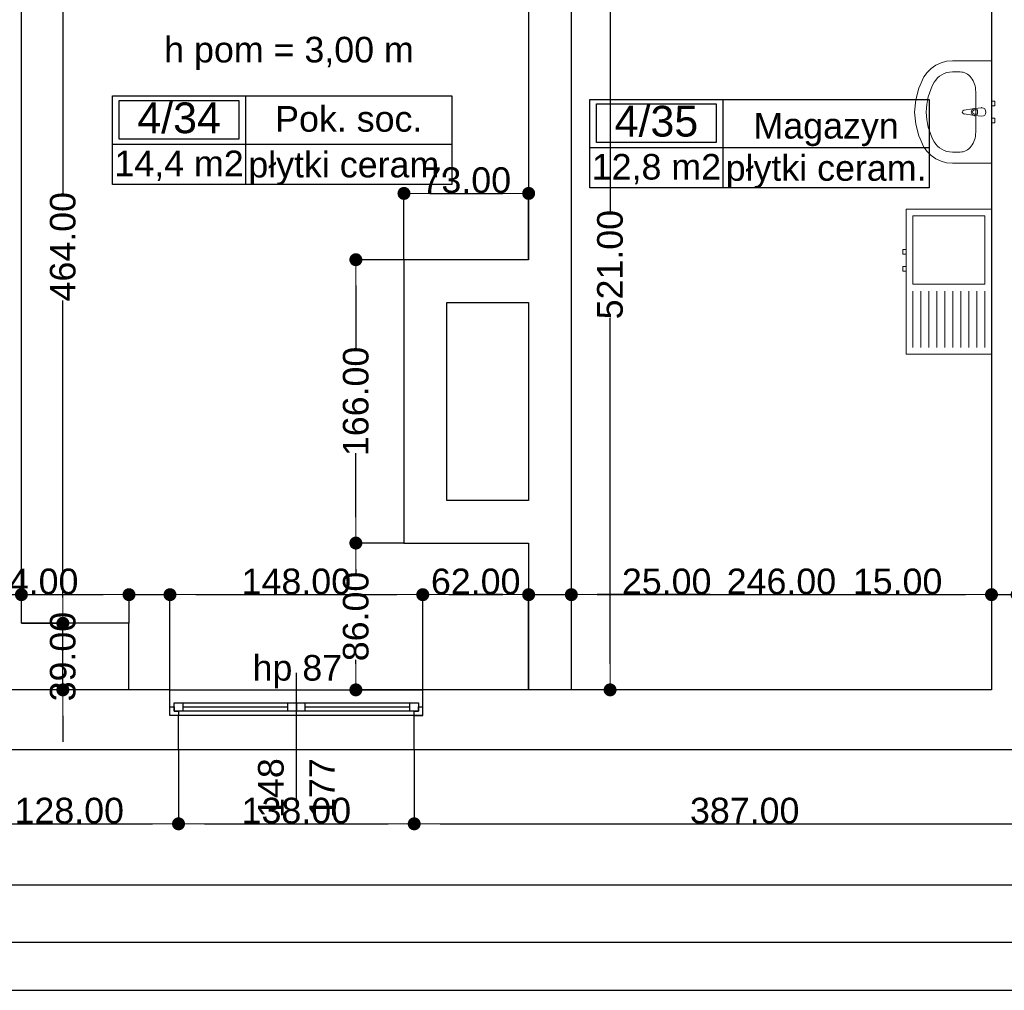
# Model space of a CAD drawing. Header units: millimetres. Extents: x -175445 to -20415, y -559200 to 231527.
# Tile 65 of 256: x -138488 to -132723, y -180731 to -175044. Entities that reach past the tile are written whole.
import ezdxf
from ezdxf.enums import TextEntityAlignment as Align

# ---------------------------------------------------------------- set-up
doc = ezdxf.new("R2010")
doc.units = ezdxf.units.MM
doc.header["$MEASUREMENT"] = 0
doc.linetypes.add('Wipeout_Contour', pattern=[1000, 0, -1000])
for name, color, linetype in [('Obiekt', 7, 'Continuous'), ('Okno', 7, 'Continuous'), ('Strefa', 7, 'Continuous'), ('Strop', 7, 'Continuous'), ('Słup', 7, 'Continuous'), ('Tekst', 7, 'Continuous'), ('Wymiary', 63, 'Continuous'), ('Ściana', 7, 'Continuous')]:
    doc.layers.add(name, color=color, linetype=linetype)
doc.styles.add('Arial', font='txt')
doc.styles.add('Times new roman', font='txt')
doc.dimstyles.new('GENERATED_STYLE__1', dxfattribs={"dimtxt": 150, "dimasz": 152, "dimexe": 0.18, "dimexo": 0, "dimgap": 0.09, "dimtad": 1, "dimtih": 1, "dimtoh": 1, "dimlfac": 0.1, "dimzin": 0, "dimdsep": 46, "dimtxsty": 'Arial', "dimblk": 'ARROWHEAD_11', "dimblk1": 'ARROWHEAD_11', "dimblk2": 'ARROWHEAD_11', "dimcen": 0.09, "dimclrd": 114, "dimclre": 114, "dimclrt": 114, "dimazin": 0, "dimtfac": 1, "dimtdec": 4, "dimtmove": 0, "dimatfit": 3, "dimfxl": 1, "dimtolj": 1, "dimtzin": 0, "dimarcsym": 0})
doc.dimstyles.new('GENERATED_STYLE__2', dxfattribs={"dimtxt": 150, "dimasz": 152, "dimexe": 0.18, "dimexo": 0, "dimgap": 0.09, "dimtad": 1, "dimlfac": 0.1, "dimzin": 0, "dimdsep": 46, "dimtxsty": 'Arial', "dimblk": 'ARROWHEAD_11', "dimblk1": 'ARROWHEAD_11', "dimblk2": 'ARROWHEAD_11', "dimcen": 0.09, "dimclrd": 114, "dimclre": 114, "dimclrt": 114, "dimazin": 0, "dimtfac": 1, "dimtdec": 4, "dimtmove": 0, "dimatfit": 3, "dimfxl": 1, "dimtolj": 1, "dimtzin": 0, "dimarcsym": 0})

# ---------------------------------------------------------------- blocks, each defined once
blk = doc.blocks.new('Pok. soc._4_34_34', base_point=(-137165.4, 19595.6))
at = {"layer": 'Strefa'}
for p, q in [((-137944.4, 19878.5), (-135957.2, 19878.5)), ((-137944.4, 19359.9), (-137944.4, 19878.5)), ((-137905.5, 19852.6), (-137204.3, 19852.6)), ((-137905.5, 19626.3), (-137905.5, 19852.6)), ((-137204.3, 19852.6), (-137204.3, 19626.3)), ((-137165.4, 19878.5), (-137165.4, 19359.9)), ((-135957.2, 19878.5), (-135957.2, 19359.9)), ((-137204.3, 19626.3), (-137905.5, 19626.3)), ((-137944.4, 19595.6), (-135957.2, 19595.6)), ((-135957.2, 19359.9), (-137944.4, 19359.9))]:
    blk.add_line(p, q, dxfattribs=at)
at = {"layer": 'Strefa', "style": 'Arial'}
for tag, height, p in [('ROOM_NUMBER', 180, (-137554.9, 19750.6)), ('ROOM_NAME', 150, (-136561.3, 19744.5)), ('ROOM_CALC_AREA', 150, (-137554.9, 19483.6)), ('floor_f', 150, (-136561.3, 19476.5))]:
    blk.add_attdef(tag, text='', height=height, dxfattribs=at).set_placement(p, align=Align.MIDDLE_CENTER)
blk = doc.blocks.new('Magazyn_4_35_35', base_point=(-134370.4, 19575.9))
at = {"layer": 'Strefa'}
for p, q in [((-135149.5, 19858.8), (-133162.2, 19858.8)), ((-135149.5, 19340.2), (-135149.5, 19858.8)), ((-135110.5, 19832.9), (-134409.4, 19832.9)), ((-135110.5, 19606.6), (-135110.5, 19832.9)), ((-134409.4, 19832.9), (-134409.4, 19606.6)), ((-134370.4, 19858.8), (-134370.4, 19340.2)), ((-133162.2, 19858.8), (-133162.2, 19340.2)), ((-134409.4, 19606.6), (-135110.5, 19606.6)), ((-135149.5, 19575.9), (-133162.2, 19575.9)), ((-133162.2, 19340.2), (-135149.5, 19340.2))]:
    blk.add_line(p, q, dxfattribs=at)
at = {"layer": 'Strefa', "style": 'Arial'}
for tag, height, p in [('ROOM_NUMBER', 180, (-134759.9, 19730.9)), ('ROOM_NAME', 150, (-133766.3, 19704.3)), ('floor_f', 150, (-133766.3, 19456.8)), ('ROOM_CALC_AREA', 150, (-134759.9, 19463.9))]:
    blk.add_attdef(tag, text='', height=height, dxfattribs=at).set_placement(p, align=Align.MIDDLE_CENTER)
blk = doc.blocks.new('ARROWHEAD_11')
at = {"color": 0, "linetype": 'Continuous', "lineweight": 0}
blk.add_line((0, 0), (-1, 0), dxfattribs=at)
at = {"color": 0, "linetype": 'Continuous', "lineweight": 0, "const_width": 0.25, "flags": 128}
blk.add_lwpolyline([(-0.125, 0, 1), (0.125, 0, 1)], format="xyb", close=True, dxfattribs=at)
blk = doc.blocks.new('*D1084')
at = {"layer": 'Defpoints', "color": 0}
for p in [(-137848, -178412.8), (-138478, -178580.6), (-137848, -178580.6)]:
    blk.add_point(p, dxfattribs=at)
at = {"layer": 'Wymiary', "color": 114, "lineweight": -2}
for p, q in [((-139136.6, -178412.8), (-138630, -178412.8)), ((-138630, -178412.8), (-138478, -178412.8)), ((-138478, -178580.6), (-138478, -178412.6)), ((-138326, -178412.8), (-138000, -178412.8)), ((-137848, -178580.6), (-137848, -178412.6))]:
    blk.add_line(p, q, dxfattribs=at)
at = {"layer": 'Wymiary', "color": 114, "lineweight": -2, "xscale": 152, "yscale": 152, "zscale": 152, "rotation": 180}
blk.add_blockref('ARROWHEAD_11', (-138478, -178412.8), dxfattribs=at)
at = {"layer": 'Wymiary', "color": 114, "lineweight": -2, "xscale": 152, "yscale": 152, "zscale": 152}
blk.add_blockref('ARROWHEAD_11', (-137848, -178412.8), dxfattribs=at)
at = {"layer": 'Wymiary', "color": 114, "lineweight": 13, "insert": (-138883.3, -178336), "char_height": 150, "attachment_point": 5, "style": 'Arial'}
blk.add_mtext('\\A1;63.00', dxfattribs=at)
blk = doc.blocks.new('*D1085')
at = {"layer": 'Defpoints', "color": 0}
for p in [(-137608, -178412.8), (-137848, -178580.6), (-137608, -178970.6)]:
    blk.add_point(p, dxfattribs=at)
at = {"layer": 'Wymiary', "color": 114, "lineweight": -2}
for p, q in [((-138660.3, -178412.8), (-138152, -178412.8)), ((-138152, -178412.8), (-138000, -178412.8)), ((-137848, -178580.6), (-137848, -178412.6)), ((-137848, -178412.8), (-137608, -178412.8)), ((-137608, -178970.6), (-137608, -178412.6)), ((-137456, -178412.8), (-137304, -178412.8))]:
    blk.add_line(p, q, dxfattribs=at)
at = {"layer": 'Wymiary', "color": 114, "lineweight": -2, "xscale": 152, "yscale": 152, "zscale": 152}
blk.add_blockref('ARROWHEAD_11', (-137848, -178412.8), dxfattribs=at)
at = {"layer": 'Wymiary', "color": 114, "lineweight": -2, "xscale": 152, "yscale": 152, "zscale": 152, "rotation": 180}
blk.add_blockref('ARROWHEAD_11', (-137608, -178412.8), dxfattribs=at)
at = {"layer": 'Wymiary', "color": 114, "lineweight": 13, "insert": (-138406.2, -178336.1), "char_height": 150, "attachment_point": 5, "style": 'Arial'}
blk.add_mtext('\\A1;24.00', dxfattribs=at)
blk = doc.blocks.new('*D1086')
at = {"layer": 'Defpoints', "color": 0}
for p in [(-136128, -178412.8), (-137608, -178970.6), (-136128, -178970.6)]:
    blk.add_point(p, dxfattribs=at)
at = {"layer": 'Wymiary', "color": 114, "lineweight": -2}
for p, q in [((-137608, -178970.6), (-137608, -178412.6)), ((-137456, -178412.8), (-136280, -178412.8)), ((-136128, -178970.6), (-136128, -178412.6))]:
    blk.add_line(p, q, dxfattribs=at)
at = {"layer": 'Wymiary', "color": 114, "lineweight": -2, "xscale": 152, "yscale": 152, "zscale": 152, "rotation": 180}
blk.add_blockref('ARROWHEAD_11', (-137608, -178412.8), dxfattribs=at)
at = {"layer": 'Wymiary', "color": 114, "lineweight": -2, "xscale": 152, "yscale": 152, "zscale": 152}
blk.add_blockref('ARROWHEAD_11', (-136128, -178412.8), dxfattribs=at)
at = {"layer": 'Wymiary', "color": 114, "lineweight": 13, "insert": (-136868, -178336.1), "char_height": 150, "attachment_point": 5, "style": 'Arial'}
blk.add_mtext('\\A1;148.00', dxfattribs=at)
blk = doc.blocks.new('*D1087')
at = {"layer": 'Defpoints', "color": 0}
for p in [(-135508, -178412.8), (-136128, -178970.6), (-135508, -178970.6)]:
    blk.add_point(p, dxfattribs=at)
at = {"layer": 'Wymiary', "color": 114, "lineweight": -2}
for p, q in [((-136128, -178970.6), (-136128, -178412.6)), ((-135976, -178412.8), (-135660, -178412.8)), ((-135508, -178970.6), (-135508, -178412.6))]:
    blk.add_line(p, q, dxfattribs=at)
at = {"layer": 'Wymiary', "color": 114, "lineweight": -2, "xscale": 152, "yscale": 152, "zscale": 152, "rotation": 180}
blk.add_blockref('ARROWHEAD_11', (-136128, -178412.8), dxfattribs=at)
at = {"layer": 'Wymiary', "color": 114, "lineweight": -2, "xscale": 152, "yscale": 152, "zscale": 152}
blk.add_blockref('ARROWHEAD_11', (-135508, -178412.8), dxfattribs=at)
at = {"layer": 'Wymiary', "color": 114, "lineweight": 13, "insert": (-135818, -178336.1), "char_height": 150, "attachment_point": 5, "style": 'Arial'}
blk.add_mtext('\\A1;62.00', dxfattribs=at)
blk = doc.blocks.new('*D1088')
at = {"layer": 'Defpoints', "color": 0}
for p in [(-135258, -178412.8), (-135508, -178970.6), (-135258, -178970.6)]:
    blk.add_point(p, dxfattribs=at)
at = {"layer": 'Wymiary', "color": 114, "lineweight": -2}
for p, q in [((-135660, -178412.8), (-135812, -178412.8)), ((-135508, -178970.6), (-135508, -178412.6)), ((-135508, -178412.8), (-135258, -178412.8)), ((-135258, -178970.6), (-135258, -178412.6)), ((-134954, -178412.8), (-135106, -178412.8)), ((-134445.7, -178412.8), (-134954, -178412.8))]:
    blk.add_line(p, q, dxfattribs=at)
at = {"layer": 'Wymiary', "color": 114, "lineweight": -2, "xscale": 152, "yscale": 152, "zscale": 152}
blk.add_blockref('ARROWHEAD_11', (-135508, -178412.8), dxfattribs=at)
at = {"layer": 'Wymiary', "color": 114, "lineweight": -2, "xscale": 152, "yscale": 152, "zscale": 152, "rotation": 180}
blk.add_blockref('ARROWHEAD_11', (-135258, -178412.8), dxfattribs=at)
at = {"layer": 'Wymiary', "color": 114, "lineweight": 13, "insert": (-134699.8, -178336.1), "char_height": 150, "attachment_point": 5, "style": 'Arial'}
blk.add_mtext('\\A1;25.00', dxfattribs=at)
blk = doc.blocks.new('*D1089')
at = {"layer": 'Defpoints', "color": 0}
for p in [(-132798, -176265.6), (-132798, -178412.8), (-135258, -178970.6)]:
    blk.add_point(p, dxfattribs=at)
at = {"layer": 'Wymiary', "color": 114, "lineweight": -2}
for p, q in [((-132798, -176265.6), (-132798, -178412.9)), ((-135258, -178970.6), (-135258, -178412.6)), ((-135106, -178412.8), (-132950, -178412.8))]:
    blk.add_line(p, q, dxfattribs=at)
at = {"layer": 'Wymiary', "color": 114, "lineweight": -2, "xscale": 152, "yscale": 152, "zscale": 152, "rotation": 180}
blk.add_blockref('ARROWHEAD_11', (-135258, -178412.8), dxfattribs=at)
at = {"layer": 'Wymiary', "color": 114, "lineweight": -2, "xscale": 152, "yscale": 152, "zscale": 152}
blk.add_blockref('ARROWHEAD_11', (-132798, -178412.8), dxfattribs=at)
at = {"layer": 'Wymiary', "color": 114, "lineweight": 13, "insert": (-134028, -178336.1), "char_height": 150, "attachment_point": 5, "style": 'Arial'}
blk.add_mtext('\\A1;246.00', dxfattribs=at)
blk = doc.blocks.new('*D1090')
at = {"layer": 'Defpoints', "color": 0}
for p in [(-132798, -176265.6), (-132648, -176265.6), (-132648, -178412.8)]:
    blk.add_point(p, dxfattribs=at)
at = {"layer": 'Wymiary', "color": 114, "lineweight": -2}
for p, q in [((-132798, -176265.6), (-132798, -178412.9)), ((-132648, -176265.6), (-132648, -178412.9)), ((-133593.6, -178412.8), (-133102, -178412.8)), ((-133102, -178412.8), (-132950, -178412.8)), ((-132798, -178412.8), (-132648, -178412.8)), ((-132496, -178412.8), (-132344, -178412.8))]:
    blk.add_line(p, q, dxfattribs=at)
at = {"layer": 'Wymiary', "color": 114, "lineweight": -2, "xscale": 152, "yscale": 152, "zscale": 152}
blk.add_blockref('ARROWHEAD_11', (-132798, -178412.8), dxfattribs=at)
at = {"layer": 'Wymiary', "color": 114, "lineweight": -2, "xscale": 152, "yscale": 152, "zscale": 152, "rotation": 180}
blk.add_blockref('ARROWHEAD_11', (-132648, -178412.8), dxfattribs=at)
at = {"layer": 'Wymiary', "color": 114, "lineweight": 13, "insert": (-133347.9, -178336.1), "char_height": 150, "attachment_point": 5, "style": 'Arial'}
blk.add_mtext('\\A1;15.00', dxfattribs=at)
blk = doc.blocks.new('*D1277')
at = {"layer": 'Defpoints', "color": 0}
for p in [(-138478, -178580.6), (-138235.3, -178580.6), (-137848, -178970.6)]:
    blk.add_point(p, dxfattribs=at)
at = {"layer": 'Wymiary', "color": 114, "lineweight": -2}
for p, q in [((-138235.3, -178428.6), (-138235.3, -178276.6)), ((-138478, -178580.6), (-138235.1, -178580.6)), ((-138235.3, -178970.6), (-138235.3, -178580.6)), ((-137848, -178970.6), (-138235.5, -178970.6)), ((-138235.3, -179122.6), (-138235.3, -179274.6))]:
    blk.add_line(p, q, dxfattribs=at)
at = {"layer": 'Wymiary', "color": 114, "lineweight": -2, "xscale": 152, "yscale": 152, "zscale": 152}
for p, rotation in [((-138235.3, -178580.6), 270), ((-138235.3, -178970.6), 90)]:
    blk.add_blockref('ARROWHEAD_11', p, dxfattribs=dict(at, rotation=rotation))
at = {"layer": 'Wymiary', "color": 114, "lineweight": 13, "insert": (-138235.3, -178775.6), "char_height": 150, "attachment_point": 5, "rotation": 90, "style": 'Arial'}
blk.add_mtext('\\A1;39.00', dxfattribs=at)
blk = doc.blocks.new('*D1278')
at = {"layer": 'Defpoints', "color": 0}
for p in [(-138248, -173940.6), (-138235.3, -173940.6), (-138478, -178580.6)]:
    blk.add_point(p, dxfattribs=at)
at = {"layer": 'Wymiary', "color": 114, "lineweight": -2}
for p, q in [((-138248, -173940.6), (-138235.1, -173940.6)), ((-138235.3, -174092.6), (-138235.3, -176060.3)), ((-138235.3, -178428.6), (-138235.3, -176688.7)), ((-138478, -178580.6), (-138235.1, -178580.6))]:
    blk.add_line(p, q, dxfattribs=at)
at = {"layer": 'Wymiary', "color": 114, "lineweight": -2, "xscale": 152, "yscale": 152, "zscale": 152}
for p, rotation in [((-138235.3, -173940.6), 90), ((-138235.3, -178580.6), 270)]:
    blk.add_blockref('ARROWHEAD_11', p, dxfattribs=dict(at, rotation=rotation))
at = {"layer": 'Wymiary', "color": 114, "lineweight": 13, "insert": (-138235.3, -176374.5), "char_height": 150, "attachment_point": 5, "rotation": 90, "style": 'Arial'}
blk.add_mtext('\\A1;464.00', dxfattribs=at)
blk = doc.blocks.new('*D1630')
at = {"layer": 'Defpoints', "color": 0}
for p in [(-135031.2, -173760.6), (-132798, -173760.6), (-132798, -178970.6)]:
    blk.add_point(p, dxfattribs=at)
at = {"layer": 'Wymiary', "color": 114, "lineweight": -2}
for p, q in [((-132798, -173760.6), (-135031.3, -173760.6)), ((-135031.2, -173912.6), (-135031.2, -176168.3)), ((-135031.2, -178818.6), (-135031.2, -176790.7)), ((-132798, -178970.6), (-135031.3, -178970.6))]:
    blk.add_line(p, q, dxfattribs=at)
at = {"layer": 'Wymiary', "color": 114, "lineweight": -2, "xscale": 152, "yscale": 152, "zscale": 152}
for p, rotation in [((-135031.2, -173760.6), 90), ((-135031.2, -178970.6), 270)]:
    blk.add_blockref('ARROWHEAD_11', p, dxfattribs=dict(at, rotation=rotation))
at = {"layer": 'Wymiary', "color": 114, "lineweight": 13, "insert": (-135031.2, -176479.5), "char_height": 150, "attachment_point": 5, "rotation": 90, "style": 'Arial'}
blk.add_mtext('\\A1;521.00', dxfattribs=at)
blk = doc.blocks.new('*D1682')
at = {"layer": 'Defpoints', "color": 0}
for p in [(-135508, -176062.1), (-136238, -176450.6), (-135508, -176450.6)]:
    blk.add_point(p, dxfattribs=at)
at = {"layer": 'Wymiary', "color": 114, "lineweight": -2}
for p, q in [((-136238, -176450.6), (-136238, -176061.9)), ((-136086, -176062.1), (-135660, -176062.1)), ((-135508, -176450.6), (-135508, -176061.9))]:
    blk.add_line(p, q, dxfattribs=at)
at = {"layer": 'Wymiary', "color": 114, "lineweight": -2, "xscale": 152, "yscale": 152, "zscale": 152, "rotation": 180}
blk.add_blockref('ARROWHEAD_11', (-136238, -176062.1), dxfattribs=at)
at = {"layer": 'Wymiary', "color": 114, "lineweight": -2, "xscale": 152, "yscale": 152, "zscale": 152}
blk.add_blockref('ARROWHEAD_11', (-135508, -176062.1), dxfattribs=at)
at = {"layer": 'Wymiary', "color": 114, "lineweight": 13, "insert": (-135873, -175985.4), "char_height": 150, "attachment_point": 5, "style": 'Arial'}
blk.add_mtext('\\A1;73.00', dxfattribs=at)
blk = doc.blocks.new('*D1683')
at = {"layer": 'Defpoints', "color": 0}
for p in [(-136519.7, -178110.6), (-136238, -178110.6), (-135258, -178970.6)]:
    blk.add_point(p, dxfattribs=at)
at = {"layer": 'Wymiary', "color": 114, "lineweight": -2}
for p, q in [((-136238, -178110.6), (-136519.8, -178110.6)), ((-136519.7, -178262.6), (-136519.7, -178287.6)), ((-136519.7, -178818.6), (-136519.7, -178793.7)), ((-135258, -178970.6), (-136519.8, -178970.6))]:
    blk.add_line(p, q, dxfattribs=at)
at = {"layer": 'Wymiary', "color": 114, "lineweight": -2, "xscale": 152, "yscale": 152, "zscale": 152}
for p, rotation in [((-136519.7, -178110.6), 90), ((-136519.7, -178970.6), 270)]:
    blk.add_blockref('ARROWHEAD_11', p, dxfattribs=dict(at, rotation=rotation))
at = {"layer": 'Wymiary', "color": 114, "lineweight": 13, "insert": (-136519.7, -178540.6), "char_height": 150, "attachment_point": 5, "rotation": 90, "style": 'Arial'}
blk.add_mtext('\\A1;86.00', dxfattribs=at)
blk = doc.blocks.new('*D1684')
at = {"layer": 'Defpoints', "color": 0}
for p in [(-136519.7, -176450.6), (-136238, -176450.6), (-136238, -178110.6)]:
    blk.add_point(p, dxfattribs=at)
at = {"layer": 'Wymiary', "color": 114, "lineweight": -2}
for p, q in [((-136238, -176450.6), (-136519.8, -176450.6)), ((-136519.7, -176602.6), (-136519.7, -176976.5)), ((-136519.7, -177958.6), (-136519.7, -177584.8)), ((-136238, -178110.6), (-136519.8, -178110.6))]:
    blk.add_line(p, q, dxfattribs=at)
at = {"layer": 'Wymiary', "color": 114, "lineweight": -2, "xscale": 152, "yscale": 152, "zscale": 152}
for p, rotation in [((-136519.7, -176450.6), 90), ((-136519.7, -178110.6), 270)]:
    blk.add_blockref('ARROWHEAD_11', p, dxfattribs=dict(at, rotation=rotation))
at = {"layer": 'Wymiary', "color": 114, "lineweight": 13, "insert": (-136519.7, -177280.6), "char_height": 150, "attachment_point": 5, "rotation": 90, "style": 'Arial'}
blk.add_mtext('\\A1;166.00', dxfattribs=at)
blk = doc.blocks.new('*D1709')
at = {"layer": 'Defpoints', "color": 0}
for p in [(-138838, -179320.6), (-137558, -179320.6), (-137558, -179755.3)]:
    blk.add_point(p, dxfattribs=at)
at = {"layer": 'Wymiary', "color": 114, "lineweight": -2}
for p, q in [((-138838, -179320.6), (-138838, -179755.4)), ((-137558, -179320.6), (-137558, -179755.4)), ((-138686, -179755.3), (-137710, -179755.3))]:
    blk.add_line(p, q, dxfattribs=at)
at = {"layer": 'Wymiary', "color": 114, "lineweight": -2, "xscale": 152, "yscale": 152, "zscale": 152, "rotation": 180}
blk.add_blockref('ARROWHEAD_11', (-138838, -179755.3), dxfattribs=at)
at = {"layer": 'Wymiary', "color": 114, "lineweight": -2, "xscale": 152, "yscale": 152, "zscale": 152}
blk.add_blockref('ARROWHEAD_11', (-137558, -179755.3), dxfattribs=at)
at = {"layer": 'Wymiary', "color": 114, "lineweight": 13, "insert": (-138198, -179678.6), "char_height": 150, "attachment_point": 5, "style": 'Arial'}
blk.add_mtext('\\A1;128.00', dxfattribs=at)
blk = doc.blocks.new('*D1710')
at = {"layer": 'Defpoints', "color": 0}
for p in [(-137558, -179320.6), (-136178, -179320.6), (-136178, -179755.3)]:
    blk.add_point(p, dxfattribs=at)
at = {"layer": 'Wymiary', "color": 114, "lineweight": -2}
for p, q in [((-137558, -179320.6), (-137558, -179755.4)), ((-136178, -179320.6), (-136178, -179755.4)), ((-137406, -179755.3), (-136330, -179755.3))]:
    blk.add_line(p, q, dxfattribs=at)
at = {"layer": 'Wymiary', "color": 114, "lineweight": -2, "xscale": 152, "yscale": 152, "zscale": 152, "rotation": 180}
blk.add_blockref('ARROWHEAD_11', (-137558, -179755.3), dxfattribs=at)
at = {"layer": 'Wymiary', "color": 114, "lineweight": -2, "xscale": 152, "yscale": 152, "zscale": 152}
blk.add_blockref('ARROWHEAD_11', (-136178, -179755.3), dxfattribs=at)
at = {"layer": 'Wymiary', "color": 114, "lineweight": 13, "insert": (-136868, -179678.5), "char_height": 150, "attachment_point": 5, "style": 'Arial'}
blk.add_mtext('\\A1;138.00', dxfattribs=at)
blk = doc.blocks.new('*D1711')
at = {"layer": 'Defpoints', "color": 0}
for p in [(-136178, -179320.6), (-132308, -179320.6), (-132308, -179755.3)]:
    blk.add_point(p, dxfattribs=at)
at = {"layer": 'Wymiary', "color": 114, "lineweight": -2}
for p, q in [((-136178, -179320.6), (-136178, -179755.4)), ((-132308, -179320.6), (-132308, -179755.4)), ((-136026, -179755.3), (-132460, -179755.3))]:
    blk.add_line(p, q, dxfattribs=at)
at = {"layer": 'Wymiary', "color": 114, "lineweight": -2, "xscale": 152, "yscale": 152, "zscale": 152, "rotation": 180}
blk.add_blockref('ARROWHEAD_11', (-136178, -179755.3), dxfattribs=at)
at = {"layer": 'Wymiary', "color": 114, "lineweight": -2, "xscale": 152, "yscale": 152, "zscale": 152}
blk.add_blockref('ARROWHEAD_11', (-132308, -179755.3), dxfattribs=at)
at = {"layer": 'Wymiary', "color": 114, "lineweight": 13, "insert": (-134243, -179678.5), "char_height": 150, "attachment_point": 5, "style": 'Arial'}
blk.add_mtext('\\A1;387.00', dxfattribs=at)
blk = doc.blocks.new('*D1735')
at = {"layer": 'Defpoints', "color": 0}
for p in [(-67558, -174460.7), (-67558, -180112.2), (-140258, -180730.6)]:
    blk.add_point(p, dxfattribs=at)
at = {"layer": 'Wymiary', "color": 114, "lineweight": -2}
for p, q in [((-67558, -174460.7), (-67558, -180112.4)), ((-140258, -180730.6), (-140258, -180112)), ((-140106, -180112.2), (-67710, -180112.2))]:
    blk.add_line(p, q, dxfattribs=at)
at = {"layer": 'Wymiary', "color": 114, "lineweight": -2, "xscale": 152, "yscale": 152, "zscale": 152, "rotation": 180}
blk.add_blockref('ARROWHEAD_11', (-140258, -180112.2), dxfattribs=at)
at = {"layer": 'Wymiary', "color": 114, "lineweight": -2, "xscale": 152, "yscale": 152, "zscale": 152}
blk.add_blockref('ARROWHEAD_11', (-67558, -180112.2), dxfattribs=at)
at = {"layer": 'Wymiary', "color": 114, "lineweight": 13, "insert": (-103908, -180035.5), "char_height": 150, "attachment_point": 5, "style": 'Arial'}
blk.add_mtext('\\A1;7270.01', dxfattribs=at)

msp = doc.modelspace()

# ---------------------------------------------------------------- linework, layer by layer
at = {"layer": 'Obiekt', "lineweight": 5}
for p, q in [((-133123.999, -175310.777), (-133151.425, -175329.766)), ((-133093.476, -175296.762), (-133123.999, -175310.777)), ((-133060.831, -175288.17), (-133093.476, -175296.762)), ((-133027.109, -175285.276), (-133060.831, -175288.17)), ((-132798.018, -175285.276), (-133027.109, -175285.276)), ((-132798.018, -175885.276), (-132798.018, -175285.276)), ((-133174.879, -175353.123), (-133193.609, -175380.102)), ((-133151.425, -175329.766), (-133174.879, -175353.123)), ((-132981.291, -175350.493), (-133027.109, -175350.493)), ((-133193.609, -175380.102), (-133223.551, -175445.293)), ((-133223.551, -175445.293), (-133241.849, -175514.314)), ((-132890.337, -175704.102), (-132890.337, -175466.449)), ((-133241.849, -175514.314), (-133248.005, -175585.276)), ((-132798.018, -175521.776), (-132798.018, -175548.776)), ((-132778.018, -175521.776), (-132798.018, -175521.776)), ((-132778.018, -175548.776), (-132778.018, -175521.776)), ((-133248.005, -175585.276), (-133241.849, -175656.237)), ((-132906.803, -175567.546), (-132959.737, -175574.176)), ((-132959.737, -175596.376), (-132906.803, -175603.005)), ((-132855.337, -175560.276), (-132897.289, -175564.276)), ((-132895.118, -175571.676), (-132880.247, -175571.676)), ((-132880.247, -175598.876), (-132895.118, -175598.876)), ((-132880.247, -175571.676), (-132880.247, -175598.876)), ((-132798.018, -175548.776), (-132778.018, -175548.776)), ((-133241.849, -175656.237), (-133223.551, -175725.258)), ((-132897.289, -175606.276), (-132855.337, -175610.276)), ((-132798.018, -175621.776), (-132798.018, -175648.776)), ((-132778.018, -175621.776), (-132798.018, -175621.776)), ((-132798.018, -175648.776), (-132778.018, -175648.776)), ((-132778.018, -175648.776), (-132778.018, -175621.776)), ((-133223.551, -175725.258), (-133193.609, -175790.449)), ((-133193.609, -175790.449), (-133174.879, -175817.428)), ((-133174.879, -175817.428), (-133151.425, -175840.785)), ((-132981.291, -175820.058), (-133027.109, -175820.058)), ((-133151.425, -175840.785), (-133123.999, -175859.774)), ((-133123.999, -175859.774), (-133093.476, -175873.789)), ((-133093.476, -175873.789), (-133060.831, -175882.381)), ((-133060.831, -175882.381), (-133027.109, -175885.276)), ((-133027.109, -175885.276), (-132798.018, -175885.276)), ((-133298.018, -176579.123), (-133298.018, -176154.123)), ((-133298.018, -176154.123), (-132798.018, -176154.123)), ((-132798.018, -176154.123), (-132798.018, -177004.123)), ((-133258.018, -176194.123), (-132838.018, -176194.123)), ((-133258.018, -176394.123), (-133258.018, -176194.123)), ((-132838.018, -176194.123), (-132838.018, -176594.123)), ((-133318.018, -176390.623), (-133298.018, -176390.623)), ((-133318.018, -176417.623), (-133318.018, -176390.623)), ((-133298.018, -176390.623), (-133298.018, -176417.623)), ((-133258.018, -176594.123), (-133258.018, -176394.123)), ((-133298.018, -176417.623), (-133318.018, -176417.623)), ((-133318.018, -176490.623), (-133298.018, -176490.623)), ((-133318.018, -176517.623), (-133318.018, -176490.623)), ((-133298.018, -176517.623), (-133318.018, -176517.623)), ((-133298.018, -176490.623), (-133298.018, -176517.623)), ((-133298.018, -177004.123), (-133298.018, -176579.123)), ((-132838.018, -176594.123), (-133258.018, -176594.123)), ((-133258.018, -176634.123), (-133258.018, -176964.123)), ((-133211.352, -176634.123), (-133211.352, -176964.123)), ((-133164.685, -176634.123), (-133164.685, -176964.123)), ((-133118.018, -176634.123), (-133118.018, -176964.123)), ((-133071.352, -176634.123), (-133071.352, -176964.123)), ((-133024.685, -176634.123), (-133024.685, -176964.123)), ((-132978.018, -176634.123), (-132978.018, -176964.123)), ((-132931.352, -176634.123), (-132931.352, -176964.123)), ((-132884.685, -176634.123), (-132884.685, -176964.123)), ((-132838.018, -176634.123), (-132838.018, -176964.123)), ((-132798.018, -177004.123), (-133298.018, -177004.123))]:
    msp.add_line(p, q, dxfattribs=at)
at = {"layer": 'Obiekt'}
msp.add_line((-136868.018, -179620.636), (-136868.018, -178870.636), dxfattribs=at)
at = {"layer": 'Obiekt', "lineweight": 5}
for centre, radius, start, end in [((-132958.346, -175585.276), 11.187, 97.1389248, 262.8610752), ((-132895.389, -175585.276), 21.086, 122.7710254, 237.2289746), ((-132895.118, -175585.276), 13.6, 90, 270), ((-132895.389, -175585.276), 21.086, 95.1696072, 122.7710254), ((-132855.337, -175585.276), 25, 270, 90), ((-132895.389, -175585.276), 21.086, 237.2289746, 264.8303928)]:
    msp.add_arc(centre, radius, start, end, dxfattribs=at)
for centre, major_axis, ratio, start_param, end_param in [((-133027.109, -175466.423), (121.2, 0), 0.95652174, 1.57079633, 2.64461782), ((-132981.291, -175466.58), (0, 116.066), 0.78364566, 4.71238898, 6.28318531), ((-132798.018, -175585.276), (381.818, 0), 0.95652174, 2.64461781, 3.63856749), ((-132981.291, -175703.971), (0, 116.066), 0.78364566, 3.14159265, 4.71238898), ((-133027.109, -175704.128), (121.2, 0), 0.95652174, 3.63856748, 4.71238898)]:
    msp.add_ellipse(centre, major_axis=major_axis, ratio=ratio, start_param=start_param, end_param=end_param, dxfattribs=at)
for p in [(-132959.737, -175596.376), (-132906.803, -175567.546), (-132855.337, -175560.276), (-132897.289, -175606.276)]:
    msp.add_point(p, dxfattribs=at)
at = {"layer": 'Okno'}
for p, q in [((-137608.018, -178970.636), (-136128.018, -178970.636)), ((-137583.018, -179045.636), (-137533.018, -179045.636)), ((-137583.018, -179095.636), (-137583.018, -179045.636)), ((-137533.018, -179045.636), (-136918.018, -179045.636)), ((-137533.018, -179045.636), (-137533.018, -179095.636)), ((-137533.018, -179045.636), (-136918.018, -179045.636)), ((-136918.018, -179095.636), (-136918.018, -179045.636)), ((-136918.018, -179045.636), (-136868.018, -179045.636)), ((-136868.018, -179045.636), (-136868.018, -179095.636)), ((-136868.018, -179045.636), (-136818.018, -179045.636)), ((-136868.018, -179095.636), (-136868.018, -179045.636)), ((-136818.018, -179045.636), (-136203.018, -179045.636)), ((-136818.018, -179045.636), (-136818.018, -179095.636)), ((-136818.018, -179045.636), (-136203.018, -179045.636)), ((-136203.018, -179095.636), (-136203.018, -179045.636)), ((-136203.018, -179045.636), (-136153.018, -179045.636)), ((-136153.018, -179045.636), (-136153.018, -179095.636)), ((-137608.018, -179070.636), (-137583.018, -179070.636)), ((-137608.018, -179120.636), (-137608.018, -179070.636)), ((-137583.018, -179070.636), (-137583.018, -179095.636)), ((-137583.018, -179095.636), (-137558.018, -179095.636)), ((-137533.018, -179095.636), (-137583.018, -179095.636)), ((-137558.018, -179095.636), (-137558.018, -179120.636)), ((-137533.018, -179070.636), (-136918.018, -179070.636)), ((-136918.018, -179095.636), (-137533.018, -179095.636)), ((-136868.018, -179095.636), (-136918.018, -179095.636)), ((-136818.018, -179095.636), (-136868.018, -179095.636)), ((-136818.018, -179070.636), (-136203.018, -179070.636)), ((-136203.018, -179095.636), (-136818.018, -179095.636)), ((-136153.018, -179095.636), (-136203.018, -179095.636)), ((-136178.018, -179120.636), (-136178.018, -179095.636)), ((-136178.018, -179095.636), (-136153.018, -179095.636)), ((-136153.018, -179095.636), (-136153.018, -179070.636)), ((-136153.018, -179070.636), (-136128.018, -179070.636)), ((-136128.018, -179120.636), (-136128.018, -179070.636)), ((-137558.018, -179120.636), (-137608.018, -179120.636)), ((-137558.018, -179120.636), (-137608.018, -179120.636)), ((-136868.018, -179120.636), (-137558.018, -179120.636)), ((-136178.018, -179120.636), (-136868.018, -179120.636)), ((-136128.018, -179120.636), (-136178.018, -179120.636)), ((-136178.018, -179120.636), (-136128.018, -179120.636)), ((-137558.018, -179320.636), (-136178.018, -179320.636))]:
    msp.add_line(p, q, dxfattribs=at)
at = {"layer": 'Strop', "flags": 128}
msp.add_lwpolyline([(-96528.019, -180730.636), (-140258.019, -180730.636), (-141547.974, -180730.636), (-141547.974, -179164.997), (-158346.468, -163832.965), (-159768.887, -165391.434), (-165456.021, -160200.771), (-162779.93, -157268.292), (-160850.538, -159029.253), (-154498.018, -159029.253), (-154498.018, -153008.003, -0.00002607), (-154486.563, -153005.817, -0.04841545), (-132966.516, -151026.695, -0.0060186), (-130274.231, -151072.694), (-126000.282, -151274.702, -0.00045657), (-125806.601, -151285.909, -0.01791801), (-118229.318, -152004.441, -0.00776908), (-114963.359, -152484.403), (-114963.364, -152484.434, -0.034913), (-97147.904, -156667.71, -0.03139835)], format="xyb", dxfattribs=at)
at = {"layer": 'Słup'}
for p, q in [((-137848.018, -178580.636), (-138478.018, -178580.636)), ((-137848.018, -178970.636), (-137848.018, -178580.636))]:
    msp.add_line(p, q, dxfattribs=at)
at = {"layer": 'Ściana'}
for p, q in [((-137608.018, -179070.636), (-137608.018, -178970.636)), ((-136128.018, -179070.636), (-136128.018, -178970.636)), ((-137608.018, -179120.636), (-137608.018, -179070.636)), ((-136128.018, -179120.636), (-136128.018, -179070.636)), ((-137558.018, -179120.636), (-137608.018, -179120.636)), ((-137558.018, -179320.636), (-137558.018, -179120.636)), ((-136178.018, -179320.636), (-136178.018, -179120.636)), ((-136178.018, -179120.636), (-136128.018, -179120.636))]:
    msp.add_line(p, q, dxfattribs=at)
at = {"layer": 'Ściana', "flags": 128}
for points in [[(-135508.018, -173760.636), (-135508.018, -176450.636)], [(-135258.018, -178970.636), (-135258.018, -173760.636)], [(-132798.018, -173760.636), (-132798.018, -178970.636)], [(-138478.018, -178580.636), (-138478.018, -173940.636)], [(-135508.018, -176450.636), (-136238.018, -176450.636)], [(-136238.018, -176450.636), (-136238.018, -178110.636)], [(-135988.018, -176700.636), (-135508.018, -176700.636)], [(-135988.018, -177860.636), (-135988.018, -176700.636)], [(-135508.018, -176700.636), (-135508.018, -177860.636)], [(-135508.018, -177860.636), (-135988.018, -177860.636)], [(-136238.018, -178110.636), (-135508.018, -178110.636)], [(-135508.018, -178110.636), (-135508.018, -178970.636)], [(-137608.018, -178970.636), (-141191.487, -178970.636)], [(-135508.018, -178970.636), (-136128.018, -178970.636)], [(-132798.018, -178970.636), (-135258.018, -178970.636)], [(-141547.974, -179320.636), (-137558.018, -179320.636)], [(-136178.018, -179320.636), (-132308.018, -179320.636)]]:
    msp.add_lwpolyline(points, dxfattribs=at)

# ---------------------------------------------------------------- block references
at = {"layer": 'Strefa'}
ref = msp.add_blockref('Pok. soc._4_34_34', (-137165.364, -175774.306), dxfattribs=at)
ref.add_attrib('ROOM_NAME', 'Pok. soc.', dxfattribs={"color": 7, "height": 150, "style": 'Arial'}).set_placement((-136561.28, -175625.489), align=Align.MIDDLE_CENTER)
ref.add_attrib('ROOM_NUMBER', '4/34', dxfattribs={"color": 7, "height": 180, "style": 'Arial'}).set_placement((-137554.884, -175619.359), align=Align.MIDDLE_CENTER)
ref.add_attrib('ROOM_CALC_AREA', '14,4 m2', dxfattribs={"color": 7, "height": 150, "style": 'Arial'}).set_placement((-137554.884, -175886.36), align=Align.MIDDLE_CENTER)
ref.add_attrib('floor_f', 'płytki ceram.', dxfattribs={"color": 7, "height": 150, "style": 'Arial'}).set_placement((-136561.28, -175893.406), align=Align.MIDDLE_CENTER)
ref = msp.add_blockref('Magazyn_4_35_35', (-134370.413, -175794.014), dxfattribs=at)
ref.add_attrib('ROOM_NAME', 'Magazyn', dxfattribs={"color": 7, "height": 150, "style": 'Arial'}).set_placement((-133766.329, -175665.614), align=Align.MIDDLE_CENTER)
ref.add_attrib('ROOM_NUMBER', '4/35', dxfattribs={"color": 7, "height": 180, "style": 'Arial'}).set_placement((-134759.933, -175639.067), align=Align.MIDDLE_CENTER)
ref.add_attrib('ROOM_CALC_AREA', '12,8 m2', dxfattribs={"color": 7, "height": 150, "style": 'Arial'}).set_placement((-134759.933, -175906.068), align=Align.MIDDLE_CENTER)
ref.add_attrib('floor_f', 'płytki ceram.', dxfattribs={"color": 7, "height": 150, "style": 'Arial'}).set_placement((-133766.329, -175913.114), align=Align.MIDDLE_CENTER)

# ---------------------------------------------------------------- texts
at = {"layer": 'Obiekt', "insert": (-137124.476, -178961.47), "char_height": 150, "attachment_point": 7, "style": 'Arial'}
msp.add_mtext('\\A1;{\\fArial|b0|i0|c238|p38;hp 87}', dxfattribs=at)
at = {"layer": 'Obiekt', "char_height": 150, "attachment_point": 7, "rotation": 90, "style": 'Arial'}
for s, insert in [('\\A1;{\\fArial|b0|i0|c238|p38;148}', (-136940.55, -179720.636)), ('\\A1;{\\fArial|b0|i0|c238|p38;177}', (-136643.019, -179720.636))]:
    msp.add_mtext(s, dxfattribs=dict(at, insert=insert))
at = {"layer": 'Tekst', "insert": (-136911.156, -175144.784), "char_height": 150, "attachment_point": 2, "style": 'Times new roman'}
msp.add_mtext('\\A1;{\\fArial|b0|i0|c0|p38;h pom = 3,00 m}', dxfattribs=at)

# ---------------------------------------------------------------- dimensions: what is measured, and where the dimension line sits
at = {"layer": 'Wymiary', "lineweight": 13}
for base, p1, p2, picture, middle in [((-135031.165, -173760.636), (-132798.018, -178970.636), (-132798.018, -173760.636), '*D1630', (-135031.165, -176479.465)), ((-138235.29, -173940.636), (-138478.018, -178580.636), (-138248.018, -173940.636), '*D1278', (-138235.29, -176374.465)), ((-136519.659, -176450.636), (-136238.018, -178110.636), (-136238.018, -176450.636), '*D1684', (-136519.659, -177280.636)), ((-136519.659, -178110.636), (-135258.018, -178970.636), (-136238.018, -178110.636), '*D1683', (-136519.659, -178540.636)), ((-138235.29, -178580.636), (-137848.018, -178970.636), (-138478.018, -178580.636), '*D1277', (-138235.29, -178775.636))]:
    dim = msp.add_linear_dim(base=base, p1=p1, p2=p2, angle=90, dimstyle='GENERATED_STYLE__2', dxfattribs=at)
    dim.commit()
    dim.dimension.update_dxf_attribs({"geometry": picture, "text_midpoint": middle, "dimtype": 160, "text_rotation": 90})
for base, p1, p2, picture, middle in [((-135508.018, -176062.103), (-136238.018, -176450.636), (-135508.018, -176450.636), '*D1682', (-135873.018, -176062.103)), ((-132798.018, -178412.768), (-135258.018, -178970.636), (-132798.018, -176265.636), '*D1089', (-134028.018, -178412.768)), ((-132648.018, -178412.768), (-132798.018, -176265.636), (-132648.018, -176265.636), '*D1090', (-133347.879, -178412.768)), ((-137848.018, -178412.768), (-138478.018, -178580.636), (-137848.018, -178580.636), '*D1084', (-138883.348, -178412.768)), ((-137608.018, -178412.768), (-137848.018, -178580.636), (-137608.018, -178970.636), '*D1085', (-138406.218, -178412.768)), ((-136128.018, -178412.768), (-137608.018, -178970.636), (-136128.018, -178970.636), '*D1086', (-136868.018, -178412.768)), ((-135508.018, -178412.768), (-136128.018, -178970.636), (-135508.018, -178970.636), '*D1087', (-135818.018, -178412.768)), ((-135258.018, -178412.768), (-135508.018, -178970.636), (-135258.018, -178970.636), '*D1088', (-134699.819, -178412.768)), ((-137558.018, -179755.251), (-138838.018, -179320.636), (-137558.018, -179320.636), '*D1709', (-138198.018, -179755.251)), ((-136178.018, -179755.251), (-137558.018, -179320.636), (-136178.018, -179320.636), '*D1710', (-136868.018, -179755.251)), ((-132308.018, -179755.251), (-136178.018, -179320.636), (-132308.018, -179320.636), '*D1711', (-134243.018, -179755.251))]:
    dim = msp.add_linear_dim(base=base, p1=p1, p2=p2, dimstyle='GENERATED_STYLE__1', dxfattribs=at)
    dim.commit()
    dim.dimension.update_dxf_attribs({"geometry": picture, "text_midpoint": middle, "dimtype": 160})

# ---------------------------------------------------------------- next in the draw order: wipeouts: each hides what was drawn before it
at = {"linetype": 'Wipeout_Contour', "lineweight": 0, "ltscale": 477383.047514}
msp.add_wipeout([(-96878.019, -180450.636), (-139918.019, -180450.636), (-140258.019, -180730.636), (-96528.019, -180730.636)], dxfattribs=at).dxf.layer = 'Ściana'

# ---------------------------------------------------------------- next in the draw order: linework, layer by layer
at = {"layer": 'Ściana', "flags": 128}
for points in [[(-96878.019, -180450.636), (-140258.019, -180450.636)], [(-140258.019, -180730.636), (-96528.019, -180730.636)]]:
    msp.add_lwpolyline(points, dxfattribs=at)

# ---------------------------------------------------------------- next in the draw order: dimensions: what is measured, and where the dimension line sits
at = {"layer": 'Wymiary', "lineweight": 13}
dim = msp.add_linear_dim(base=(-67557.968, -180112.207), p1=(-140258.019, -180730.636), p2=(-67557.968, -174460.715), dimstyle='GENERATED_STYLE__1', dxfattribs=at)
dim.commit()
dim.dimension.update_dxf_attribs({"geometry": '*D1735', "text_midpoint": (-103907.994, -180112.207), "dimtype": 160})

doc.saveas('drawing.dxf')
